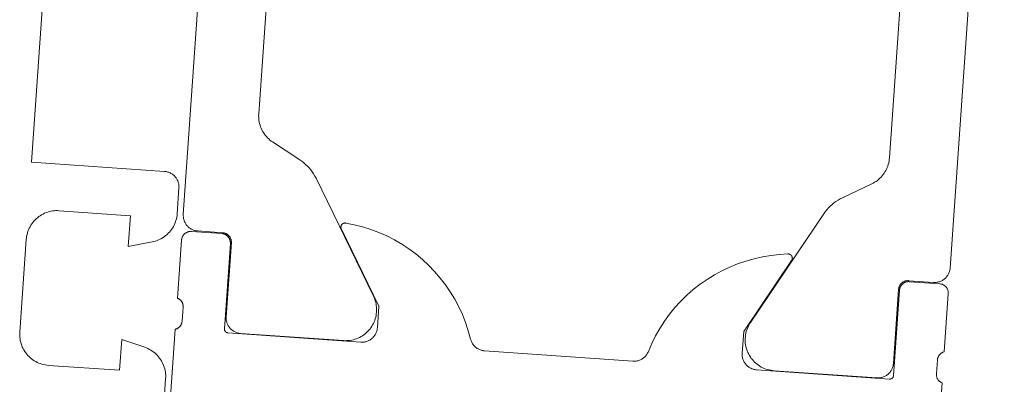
# Model space of a CAD drawing. Header units: metres. Extents: x 63115 to 703450, y -261936 to -53969.
# Tile 55 of 256: x 160232 to 160263, y -143993 to -143981. Entities that reach past the tile are written whole.
import ezdxf

# ---------------------------------------------------------------- set-up
doc = ezdxf.new("R2010")
doc.units = ezdxf.units.M
for name, color, linetype in [('_02Binnenwanden', 2, 'Continuous'), ('_03-PROJECTION', 1, 'Continuous'), ('LAYER98', 7, 'Continuous')]:
    doc.layers.add(name, color=color, linetype=linetype)

# ---------------------------------------------------------------- blocks, each defined once
blk = doc.blocks.new('*U162')
at = {"layer": 'LAYER98', "color": 7, "linetype": 'Continuous', "lineweight": 9}
for points in [[(912.9874588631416, 19.0943346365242), (912.9874588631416, 44.1744127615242)], [(937.7872635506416, 19.0943346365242), (937.7872635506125, 44.1744127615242)], [(915.1866776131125, 40.77011588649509), (915.1866776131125, 22.49887565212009)], [(935.5870682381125, 40.77011588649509), (935.5870682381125, 22.49887565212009)], [(938.4874588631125, 20.43442252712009), (942.7872635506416, 20.43442252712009), (942.7872635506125, 36.47446158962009)], [(915.1866776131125, 22.49887565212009), (915.1886307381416, 22.44589713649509), (915.1925369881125, 22.39316276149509), (915.1993729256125, 22.34067252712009), (915.2091385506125, 22.28867057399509), (915.2218338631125, 22.23715690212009), (915.2374588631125, 22.1863756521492), (915.2550369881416, 22.13657096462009), (915.2755448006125, 22.0877428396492), (915.2989823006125, 22.0398912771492), (915.3243729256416, 21.9935045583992), (915.3517166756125, 21.9485826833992), (915.3819901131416, 21.90512565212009), (915.4151932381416, 21.8633776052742), (915.4493729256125, 21.8233385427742), (915.4864823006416, 21.7852526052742), (915.5255448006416, 21.74936393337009), (915.5655838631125, 21.71518424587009), (915.6085526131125, 21.68344596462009), (915.6524979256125, 21.6539049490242), (915.6974198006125, 21.6268053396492)], [(935.5870682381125, 22.49887565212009), (935.5851151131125, 22.4458971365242), (935.5812088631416, 22.3931627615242), (935.5743729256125, 22.34067252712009), (935.5646073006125, 22.28867057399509), (935.5519119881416, 22.23715690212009), (935.5372635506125, 22.1863756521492), (935.5187088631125, 22.13657096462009), (935.4982010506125, 22.08774283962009), (935.4757401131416, 22.03989127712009), (935.4503494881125, 21.99350455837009), (935.4220291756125, 21.94858268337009), (935.3917557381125, 21.90512565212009), (935.3595291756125, 21.86337760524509), (935.3243729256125, 21.82333854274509), (935.2872635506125, 21.78525260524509), (935.2491776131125, 21.7493639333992), (935.2081619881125, 21.7151842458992), (935.1661698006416, 21.68344596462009), (935.1222244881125, 21.6539049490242), (935.0763260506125, 21.62680533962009)], [(915.6974198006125, 21.6268053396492), (916.6114823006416, 21.11386588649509)], [(935.0763260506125, 21.62680533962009), (934.1622635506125, 21.11386588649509)], [(916.6114823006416, 21.11386588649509), (916.6798416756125, 21.07285026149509), (916.7472244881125, 21.02792838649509), (916.8107010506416, 20.9795885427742), (916.8722244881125, 20.92783073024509), (916.9308182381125, 20.8728990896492), (916.9864823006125, 20.8150377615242), (917.0392166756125, 20.75424674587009), (917.0880448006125, 20.69052604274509), (917.1339432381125, 20.62436393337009), (917.1759354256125, 20.55600455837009)], [(934.1622635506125, 21.11386588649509), (934.0939041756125, 21.0728502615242), (934.0274979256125, 21.0279283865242), (933.9630448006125, 20.97958854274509), (933.9015213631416, 20.92783073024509), (933.8429276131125, 20.8728990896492), (933.7872635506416, 20.81503776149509), (933.7345291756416, 20.75424674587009), (933.6857010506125, 20.69052604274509), (933.6398026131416, 20.6243639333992), (933.5978104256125, 20.5560045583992)], [(917.1759354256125, 20.55600455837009), (919.2901932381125, 16.89438346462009)], [(933.5978104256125, 20.5560045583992), (931.4835526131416, 16.89438346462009)], [(937.9874588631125, 19.9344225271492), (937.9874588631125, 19.9615221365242), (937.9903885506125, 19.98862174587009), (937.9933182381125, 20.01547721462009), (937.9991776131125, 20.0420885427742), (938.0050369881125, 20.06821158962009), (938.0128494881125, 20.09409049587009), (938.0226151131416, 20.1194811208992), (938.0333573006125, 20.14438346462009), (938.0450760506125, 20.1687975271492), (938.0587479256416, 20.19223502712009), (938.0733963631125, 20.2151842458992), (938.0890213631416, 20.23715690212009), (938.1056229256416, 20.25815299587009), (938.1241776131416, 20.27841666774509), (938.1427323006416, 20.29745963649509), (938.1632401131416, 20.31552604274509), (938.1847244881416, 20.33261588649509), (938.2062088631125, 20.34824088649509), (938.2296463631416, 20.36288932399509), (938.2530838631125, 20.37631705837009), (938.2774979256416, 20.38827994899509), (938.3019119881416, 20.3990221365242), (938.3273026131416, 20.40829948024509), (938.3536698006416, 20.41635612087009), (938.3800369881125, 20.42270377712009), (938.4064041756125, 20.4278307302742), (938.4327713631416, 20.4314928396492), (938.4601151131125, 20.4336901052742), (938.4874588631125, 20.43442252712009)], [(937.9874588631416, 19.1033678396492), (937.9874588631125, 19.9344225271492)], [(913.4874588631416, 18.59433463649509), (913.4601151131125, 18.59506705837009), (913.4327713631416, 18.59726432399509), (913.4064041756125, 18.6009264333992), (913.3790604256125, 18.6060533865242), (913.3536698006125, 18.61264518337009), (913.3273026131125, 18.62070182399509), (913.3019119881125, 18.62997916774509), (913.2774979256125, 18.6407213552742), (913.2530838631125, 18.6526842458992), (913.2296463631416, 18.66611198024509), (913.2062088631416, 18.68051627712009), (913.1847244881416, 18.69638541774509), (913.1632401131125, 18.71323112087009), (913.1427323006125, 18.73154166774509), (913.1241776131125, 18.75058463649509), (913.1056229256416, 18.77084830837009), (913.0890213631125, 18.79184440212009), (913.0733963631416, 18.81381705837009), (913.0587479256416, 18.83652213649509), (913.0450760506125, 18.86020377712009), (913.0333573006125, 18.88437369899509), (913.0226151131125, 18.90927604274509), (913.0128494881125, 18.93466666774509), (913.0050369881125, 18.96054557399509), (912.9991776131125, 18.98691276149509), (912.9933182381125, 19.0135240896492), (912.9903885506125, 19.04037955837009), (912.9874588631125, 19.06723502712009), (912.9874588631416, 19.0943346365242)], [(918.1056229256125, 18.97714713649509), (918.1017166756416, 18.98398307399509), (918.0987869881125, 18.9908190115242), (918.0958573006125, 18.99765494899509), (918.0929276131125, 19.00497916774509), (918.0909744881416, 19.01230338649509), (918.0899979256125, 19.01962760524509), (918.0880448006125, 19.02695182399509), (918.0870682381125, 19.03452018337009), (918.0870682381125, 19.04208854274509), (918.0870682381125, 19.04965690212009), (918.0870682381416, 19.05722526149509), (918.0880448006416, 19.06479362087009), (918.0890213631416, 19.07236198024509), (918.0909744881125, 19.07968619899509), (918.0929276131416, 19.08701041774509), (918.0958573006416, 19.0940904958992), (918.0987869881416, 19.10117057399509), (918.1017166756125, 19.1080065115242), (918.1046463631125, 19.1145983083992), (918.1095291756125, 19.12119010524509), (918.1134354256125, 19.1272936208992), (918.1183182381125, 19.13339713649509), (918.1232010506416, 19.13925651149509), (918.1280838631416, 19.14462760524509), (918.1339432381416, 19.14975455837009), (918.1398026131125, 19.15463737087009), (918.1456619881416, 19.15927604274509), (918.1515213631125, 19.16342643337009), (918.1583573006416, 19.16708854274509), (918.1651932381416, 19.17075065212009), (918.1720291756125, 19.17368033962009), (918.1788651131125, 19.17661002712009), (918.1866776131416, 19.1788072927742), (918.1935135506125, 19.18076041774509), (918.2013260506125, 19.1822252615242), (918.2081619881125, 19.1834459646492), (918.2159744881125, 19.18417838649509), (918.2237869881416, 19.1844225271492), (918.2306229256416, 19.18417838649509), (918.2384354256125, 19.18369010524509)], [(918.2384354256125, 19.18369010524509), (918.5128494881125, 19.1490221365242), (918.7853104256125, 19.09921744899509), (919.0548416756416, 19.0342760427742), (919.3194901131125, 18.9544420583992), (919.5802323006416, 18.86044791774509), (919.8351151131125, 18.75180533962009), (920.0831619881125, 18.6294908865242), (920.3243729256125, 18.49350455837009), (920.5577713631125, 18.34433463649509), (920.7823807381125, 18.18246940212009), (920.9972244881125, 18.0083971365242), (921.2032791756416, 17.82285026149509), (921.3976151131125, 17.6260729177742), (921.5812088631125, 17.41904166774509), (921.7530838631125, 17.2020006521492), (921.9132401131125, 16.97568229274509), (922.0597244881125, 16.7410631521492), (922.1935135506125, 16.49838737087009), (922.3136307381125, 16.2488756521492), (922.4190994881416, 15.99326041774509), (922.5108963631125, 15.73202994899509)], [(928.2628494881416, 15.73202994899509), (928.3546463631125, 15.99326041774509), (928.4610916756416, 16.24887565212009), (928.5812088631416, 16.49838737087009), (928.7140213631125, 16.74106315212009), (928.8614823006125, 16.97568229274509), (929.0206619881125, 17.2020006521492), (929.1925369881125, 17.41904166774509), (929.3761307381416, 17.62607291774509), (929.5714432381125, 17.82285026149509), (929.7765213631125, 18.00839713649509), (929.9913651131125, 18.18246940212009), (930.2159744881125, 18.34433463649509), (930.4493729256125, 18.49350455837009), (930.6905838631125, 18.62949088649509), (930.9386307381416, 18.75180533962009), (931.1935135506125, 18.86044791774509), (931.4542557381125, 18.95444205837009), (931.7189041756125, 19.0342760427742), (931.9884354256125, 19.09921744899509), (932.2608963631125, 19.14902213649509), (932.5353104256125, 19.18369010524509)], [(932.5353104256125, 19.18369010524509), (932.5431229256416, 19.18417838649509), (932.5509354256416, 19.1844225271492), (932.5577713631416, 19.18417838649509), (932.5655838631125, 19.18344596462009), (932.5733963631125, 19.18222526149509), (932.5802323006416, 19.18076041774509), (932.5880448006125, 19.17880729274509), (932.5948807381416, 19.17661002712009), (932.6017166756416, 19.1736803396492), (932.6085526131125, 19.17075065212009), (932.6153885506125, 19.16708854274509), (932.6222244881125, 19.16342643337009), (932.6280838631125, 19.15927604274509), (932.6349198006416, 19.15463737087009), (932.6407791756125, 19.14975455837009), (932.6456619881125, 19.1446276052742), (932.6515213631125, 19.13925651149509), (932.6564041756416, 19.1333971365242), (932.6603104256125, 19.1272936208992), (932.6651932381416, 19.1211901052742), (932.6690994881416, 19.11459830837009), (932.6720291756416, 19.1080065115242), (932.6759354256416, 19.10117057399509), (932.6788651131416, 19.09409049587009), (932.6808182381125, 19.08701041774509), (932.6827713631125, 19.0796861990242), (932.6847244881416, 19.0723619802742), (932.6857010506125, 19.06479362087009), (932.6866776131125, 19.0572252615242), (932.6866776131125, 19.0496569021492), (932.6866776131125, 19.0420885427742), (932.6866776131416, 19.03452018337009), (932.6857010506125, 19.02695182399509), (932.6847244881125, 19.0196276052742), (932.6827713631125, 19.01230338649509), (932.6808182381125, 19.0049791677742), (932.6778885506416, 18.99765494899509), (932.6749588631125, 18.9908190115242), (932.6720291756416, 18.98398307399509), (932.6681229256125, 18.97714713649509)], [(937.2872635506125, 18.59433463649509), (937.3136307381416, 18.59506705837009), (937.3409744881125, 18.59726432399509), (937.3683182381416, 18.60092643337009), (937.3946854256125, 18.60605338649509), (937.4210526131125, 18.61264518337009), (937.4464432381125, 18.62070182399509), (937.4718338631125, 18.62997916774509), (937.4972244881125, 18.64072135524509), (937.5216385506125, 18.6526842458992), (937.5450760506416, 18.6661119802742), (937.5675369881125, 18.68051627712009), (937.5899979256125, 18.69638541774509), (937.6105057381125, 18.71323112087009), (937.6310135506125, 18.73154166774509), (937.6495682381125, 18.75058463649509), (937.6681229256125, 18.7708483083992), (937.6847244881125, 18.79184440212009), (937.7013260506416, 18.81381705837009), (937.7149979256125, 18.8365221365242), (937.7286698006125, 18.86020377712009), (937.7403885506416, 18.88437369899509), (937.7511307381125, 18.90927604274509), (937.7608963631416, 18.93466666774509), (937.7687088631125, 18.96054557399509), (937.7755448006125, 18.98691276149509), (937.7804276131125, 19.01352408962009), (937.7843338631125, 19.0403795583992), (937.7862869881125, 19.06723502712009), (937.7872635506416, 19.0943346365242)], [(938.7286698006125, 18.13730338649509), (938.6759354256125, 18.1529283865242), (938.6251541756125, 18.17123893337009), (938.5743729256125, 18.19223502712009), (938.5255448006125, 18.21616080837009), (938.4776932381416, 18.2427721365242), (938.4317948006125, 18.27182487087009), (938.3868729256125, 18.30331901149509), (938.3448807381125, 18.33701041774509), (938.3038651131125, 18.3733873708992), (938.2648026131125, 18.4117174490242), (938.2286698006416, 18.45200065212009), (938.1935135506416, 18.49448112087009), (938.1622635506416, 18.53867057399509), (938.1319901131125, 18.58432487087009), (938.1056229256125, 18.63193229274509), (938.0812088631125, 18.68051627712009), (938.0587479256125, 18.73056510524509), (938.0401932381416, 18.78183463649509), (938.0235916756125, 18.83383658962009), (938.0108963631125, 18.8868151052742), (938.0001541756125, 18.94052604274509), (937.9933182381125, 18.99448112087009), (937.9884354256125, 19.04892448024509), (937.9874588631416, 19.1033678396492)], [(919.4874588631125, 15.88437369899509), (919.4874588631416, 16.5843248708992), (918.1056229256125, 18.97714713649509)], [(932.6681229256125, 18.97714713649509), (931.2872635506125, 16.58432487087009), (931.2872635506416, 15.88437369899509)], [(941.7872635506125, 18.9344225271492), (939.4874588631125, 18.9344225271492), (939.4874588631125, 17.93442252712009), (938.7286698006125, 18.13730338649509)], [(942.7872635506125, 17.93442252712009), (942.7853104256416, 17.9886217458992), (942.7814041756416, 18.0425768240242), (942.7735916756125, 18.09628776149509), (942.7638260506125, 18.14951041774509), (942.7501541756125, 18.20200065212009), (942.7345291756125, 18.25375846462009), (942.7159744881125, 18.3045397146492), (942.6944901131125, 18.35434440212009), (942.6710526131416, 18.4029283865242), (942.6437088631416, 18.45004752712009), (942.6144119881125, 18.4957018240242), (942.5831619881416, 18.53964713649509), (942.5489823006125, 18.58188346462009), (942.5128494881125, 18.62216666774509), (942.4747635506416, 18.6604967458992), (942.4347244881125, 18.69662955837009), (942.3917557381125, 18.7305651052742), (942.3478104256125, 18.76205924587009), (942.3028885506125, 18.79135612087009), (942.2550369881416, 18.81796744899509), (942.2071854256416, 18.84213737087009), (942.1573807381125, 18.86337760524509), (942.1065994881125, 18.8821764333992), (942.0548416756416, 18.89804557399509), (942.0021073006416, 18.91098502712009), (941.9483963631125, 18.92123893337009), (941.8956619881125, 18.9285631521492), (941.8409744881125, 18.9329576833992), (941.7872635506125, 18.9344225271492)], [(912.9874588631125, 18.2645006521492), (912.9874588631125, 18.28061393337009), (912.9884354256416, 18.29697135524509), (912.9913651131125, 18.31284049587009), (912.9942948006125, 18.32895377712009), (912.9982010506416, 18.34457877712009), (913.0030838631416, 18.3602037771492), (913.0079666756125, 18.3753404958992), (913.0148026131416, 18.39047721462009), (913.0216385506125, 18.4048815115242), (913.0304276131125, 18.4190416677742), (913.0382401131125, 18.4327135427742), (913.0480057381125, 18.44589713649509), (913.0587479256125, 18.4585924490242), (913.0694901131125, 18.47079948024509), (913.0802323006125, 18.4822740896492), (913.0929276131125, 18.49301627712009), (913.1056229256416, 18.50327018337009), (913.1183182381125, 18.51279166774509), (913.1319901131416, 18.5215807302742), (913.1466385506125, 18.5293932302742), (913.1612869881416, 18.53671744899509), (913.1759354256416, 18.5430651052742), (913.1915604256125, 18.5486803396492), (913.2071854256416, 18.55356315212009), (913.2228104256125, 18.5574694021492), (913.2384354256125, 18.56039908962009), (913.2550369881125, 18.5625963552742), (913.2706619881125, 18.56406119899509), (913.2872635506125, 18.56430533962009)], [(913.2872635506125, 18.56430533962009), (914.2667557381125, 18.56430533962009)], [(914.2970291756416, 18.59433463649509), (913.4874588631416, 18.59433463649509)], [(914.2667557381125, 18.56430533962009), (914.2833573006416, 18.5640611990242), (914.2989823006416, 18.56259635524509), (914.3155838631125, 18.56039908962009), (914.3312088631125, 18.55746940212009), (914.3468338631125, 18.55356315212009), (914.3624588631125, 18.54868033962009), (914.3780838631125, 18.5430651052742), (914.3927323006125, 18.53671744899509), (914.4073807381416, 18.52939323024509), (914.4220291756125, 18.52158073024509), (914.4357010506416, 18.51279166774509), (914.4483963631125, 18.50327018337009), (914.4610916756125, 18.49301627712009), (914.4728104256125, 18.48227408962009), (914.4845291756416, 18.47079948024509), (914.4952713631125, 18.4585924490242), (914.5060135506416, 18.44589713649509), (914.5148026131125, 18.43271354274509), (914.5235916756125, 18.41904166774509), (914.5323807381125, 18.4048815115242), (914.5392166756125, 18.3904772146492), (914.5460526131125, 18.37534049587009), (914.5509354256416, 18.36020377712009), (914.5558182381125, 18.3445787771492), (914.5597244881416, 18.32895377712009), (914.5626541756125, 18.31284049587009), (914.5655838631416, 18.29697135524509), (914.5665604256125, 18.28061393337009), (914.5665604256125, 18.26450065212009)], [(914.5978104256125, 18.29428580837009), (914.5968338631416, 18.31064323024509), (914.5958573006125, 18.32675651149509), (914.5929276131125, 18.34286979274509), (914.5899979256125, 18.35898307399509), (914.5860916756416, 18.3746080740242), (914.5812088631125, 18.39023307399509), (914.5763260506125, 18.4053697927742), (914.5694901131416, 18.4202623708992), (914.5626541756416, 18.43491080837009), (914.5548416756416, 18.44907096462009), (914.5460526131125, 18.46274283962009), (914.5362869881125, 18.47592643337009), (914.5255448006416, 18.4886217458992), (914.5148026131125, 18.50082877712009), (914.5040604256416, 18.51230338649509), (914.4913651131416, 18.52304557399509), (914.4786698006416, 18.53329948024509), (914.4659744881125, 18.54282096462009), (914.4523026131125, 18.55136588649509), (914.4376541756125, 18.55942252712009), (914.4230057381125, 18.56674674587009), (914.4083573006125, 18.57309440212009), (914.3927323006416, 18.57870963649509), (914.3780838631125, 18.58359244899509), (914.3614823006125, 18.58749869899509), (914.3458573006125, 18.5904283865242), (914.3302323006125, 18.59262565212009), (914.3136307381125, 18.59409049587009), (914.2970291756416, 18.59433463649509)], [(936.1769119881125, 18.29428580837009), (936.1769119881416, 18.31064323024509), (936.1788651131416, 18.32675651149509), (936.1808182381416, 18.34286979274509), (936.1837479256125, 18.35898307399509), (936.1876541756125, 18.37460807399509), (936.1925369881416, 18.39023307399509), (936.1983963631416, 18.40536979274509), (936.2042557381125, 18.4202623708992), (936.2120682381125, 18.43491080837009), (936.2198807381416, 18.44907096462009), (936.2286698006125, 18.46274283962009), (936.2374588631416, 18.47592643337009), (936.2482010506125, 18.48862174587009), (936.2589432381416, 18.50082877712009), (936.2706619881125, 18.51230338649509), (936.2823807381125, 18.5230455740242), (936.2950760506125, 18.53329948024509), (936.3087479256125, 18.5428209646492), (936.3224198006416, 18.55136588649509), (936.3360916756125, 18.55942252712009), (936.3507401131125, 18.56674674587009), (936.3653885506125, 18.57309440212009), (936.3810135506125, 18.57870963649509), (936.3966385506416, 18.5835924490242), (936.4122635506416, 18.58749869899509), (936.4278885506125, 18.59042838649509), (936.4444901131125, 18.59262565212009), (936.4601151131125, 18.59409049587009), (936.4767166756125, 18.5943346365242)], [(936.2071854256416, 18.26450065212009), (936.2071854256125, 18.28061393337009), (936.2091385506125, 18.29697135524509), (936.2110916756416, 18.3128404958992), (936.2140213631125, 18.32895377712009), (936.2179276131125, 18.3445787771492), (936.2228104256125, 18.36020377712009), (936.2286698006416, 18.37534049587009), (936.2345291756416, 18.39047721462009), (936.2423416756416, 18.40488151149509), (936.2501541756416, 18.41904166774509), (936.2589432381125, 18.43271354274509), (936.2677323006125, 18.44589713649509), (936.2784744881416, 18.45859244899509), (936.2892166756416, 18.4707994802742), (936.3009354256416, 18.48227408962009), (936.3126541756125, 18.4930162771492), (936.3253494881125, 18.50327018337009), (936.3390213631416, 18.5127916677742), (936.3526932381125, 18.52158073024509), (936.3663651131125, 18.52939323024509), (936.3810135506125, 18.5367174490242), (936.3956619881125, 18.54306510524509), (936.4112869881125, 18.54868033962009), (936.4269119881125, 18.5535631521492), (936.4425369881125, 18.55746940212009), (936.4581619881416, 18.56039908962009), (936.4747635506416, 18.56259635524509), (936.4903885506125, 18.56406119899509), (936.5069901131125, 18.5643053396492)], [(936.4767166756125, 18.5943346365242), (937.2872635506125, 18.59433463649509)], [(936.5069901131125, 18.5643053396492), (937.4874588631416, 18.56430533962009)], [(937.4874588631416, 18.56430533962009), (937.5030838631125, 18.56406119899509), (937.5196854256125, 18.5625963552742), (937.5353104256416, 18.56039908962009), (937.5519119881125, 18.5574694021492), (937.5675369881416, 18.5535631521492), (937.5831619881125, 18.54868033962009), (937.5978104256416, 18.5430651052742), (937.6134354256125, 18.53671744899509), (937.6271073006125, 18.5293932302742), (937.6417557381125, 18.52158073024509), (937.6554276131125, 18.51279166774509), (937.6681229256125, 18.50327018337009), (937.6808182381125, 18.49301627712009), (937.6935135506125, 18.4822740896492), (937.7052323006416, 18.47079948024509), (937.7159744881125, 18.45859244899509), (937.7257401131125, 18.4458971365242), (937.7355057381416, 18.43271354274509), (937.7442948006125, 18.4190416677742), (937.7521073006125, 18.40488151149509), (937.7589432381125, 18.39047721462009), (937.7657791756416, 18.37534049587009), (937.7716385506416, 18.36020377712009), (937.7765213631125, 18.34457877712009), (937.7804276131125, 18.32895377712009), (937.7833573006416, 18.31284049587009), (937.7853104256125, 18.2969713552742), (937.7862869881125, 18.28061393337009), (937.7872635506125, 18.2645006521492)], [(912.9874588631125, 16.38437369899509), (912.9874588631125, 18.2645006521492)], [(914.5665604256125, 18.26450065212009), (914.5665604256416, 15.50449088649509)], [(914.5968338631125, 15.89438346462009), (914.5978104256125, 18.29428580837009)], [(936.1769119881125, 15.89438346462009), (936.1769119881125, 18.29428580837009)], [(936.2071854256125, 15.50449088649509), (936.2071854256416, 18.26450065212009)], [(937.7872635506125, 18.2645006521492), (937.7872635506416, 16.38437369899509)], [(942.7872635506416, 14.93442252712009), (942.7872635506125, 17.93442252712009)], [(919.2901932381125, 16.89438346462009), (919.3155838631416, 16.84726432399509), (919.3390213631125, 16.79868033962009), (919.3595291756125, 16.74911979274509), (919.3771073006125, 16.69833854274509), (919.3917557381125, 16.6468248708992), (919.4034744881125, 16.59433463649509), (919.4132401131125, 16.54160026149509), (919.4200760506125, 16.48837760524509), (919.4230057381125, 16.43466666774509), (919.4239823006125, 16.38095573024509), (919.4220291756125, 16.3272447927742), (919.4171463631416, 16.27377799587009), (919.4093338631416, 16.22079948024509), (919.3985916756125, 16.16806510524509), (919.3849198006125, 16.11630729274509), (919.3683182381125, 16.0650377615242), (919.3487869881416, 16.01474479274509), (919.3273026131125, 15.96567252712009), (919.3028885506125, 15.91782096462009), (919.2765213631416, 15.8714342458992), (919.2472244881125, 15.82626823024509), (919.2149979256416, 15.78305533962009), (919.1817948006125, 15.74130729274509), (919.1456619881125, 15.70175651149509), (919.1065994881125, 15.6639147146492), (919.0665604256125, 15.6282701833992), (919.0245682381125, 15.59506705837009), (918.9806229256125, 15.56381705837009), (918.9357010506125, 15.53525260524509), (918.8888260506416, 15.50888541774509), (918.8409744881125, 15.48520377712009), (918.7911698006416, 15.46420768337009), (918.7403885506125, 15.44589713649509), (918.6896073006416, 15.43027213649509), (918.6368729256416, 15.41733268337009), (918.5841385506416, 15.40732291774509), (918.5314041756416, 15.4002428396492), (918.4776932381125, 15.39584830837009), (918.4239823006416, 15.3943834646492)], [(931.4835526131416, 16.89438346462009), (931.4581619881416, 16.84726432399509), (931.4357010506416, 16.79868033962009), (931.4151932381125, 16.74911979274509), (931.3976151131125, 16.69833854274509), (931.3819901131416, 16.64682487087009), (931.3702713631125, 16.5943346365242), (931.3605057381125, 16.54160026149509), (931.3546463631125, 16.4883776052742), (931.3507401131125, 16.43466666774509), (931.3497635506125, 16.3809557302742), (931.3526932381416, 16.3272447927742), (931.3575760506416, 16.2737779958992), (931.3653885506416, 16.22079948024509), (931.3761307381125, 16.1680651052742), (931.3898026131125, 16.1163072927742), (931.4054276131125, 16.06503776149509), (931.4249588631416, 16.01474479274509), (931.4464432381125, 15.96567252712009), (931.4708573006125, 15.91782096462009), (931.4972244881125, 15.87143424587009), (931.5265213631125, 15.82626823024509), (931.5587479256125, 15.7830553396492), (931.5929276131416, 15.74130729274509), (931.6290604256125, 15.70175651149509), (931.6671463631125, 15.66391471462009), (931.7071854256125, 15.62827018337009), (931.7491776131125, 15.59506705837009), (931.7931229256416, 15.56381705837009), (931.8380448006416, 15.5352526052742), (931.8849198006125, 15.50888541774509), (931.9337479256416, 15.4852037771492), (931.9825760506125, 15.46420768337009), (932.0333573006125, 15.44589713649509), (932.0851151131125, 15.43027213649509), (932.1368729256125, 15.41733268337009), (932.1896073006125, 15.40732291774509), (932.2423416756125, 15.40024283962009), (932.2960526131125, 15.39584830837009), (932.3497635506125, 15.39438346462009)], [(913.1866776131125, 16.11118033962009), (913.1866776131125, 16.12631705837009), (913.1857010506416, 16.14145377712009), (913.1837479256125, 16.15659049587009), (913.1817948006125, 16.17148307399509), (913.1778885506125, 16.18637565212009), (913.1739823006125, 16.20077994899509), (913.1690994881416, 16.21518424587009), (913.1632401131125, 16.22910026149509), (913.1573807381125, 16.24301627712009), (913.1495682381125, 16.25619987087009), (913.1417557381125, 16.26913932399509), (913.1329666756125, 16.28159049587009), (913.1241776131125, 16.29355338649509), (913.1144119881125, 16.30502799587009), (913.1036698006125, 16.3160143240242), (913.0919510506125, 16.32626823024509), (913.0802323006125, 16.33603385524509), (913.0685135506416, 16.34506705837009), (913.0558182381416, 16.35336783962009), (913.0431229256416, 16.3611803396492), (913.0294510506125, 16.36801627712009), (913.0157791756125, 16.37436393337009), (913.0011307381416, 16.3797350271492), (912.9874588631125, 16.38437369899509)], [(937.7872635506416, 16.38437369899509), (937.7726151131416, 16.3797350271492), (937.7579666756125, 16.37436393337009), (937.7442948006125, 16.36801627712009), (937.7315994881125, 16.36118033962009), (937.7179276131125, 16.35336783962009), (937.7052323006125, 16.34506705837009), (937.6935135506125, 16.33603385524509), (937.6817948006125, 16.32626823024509), (937.6700760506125, 16.31601432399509), (937.6603104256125, 16.3050279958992), (937.6505448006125, 16.2935533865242), (937.6407791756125, 16.28159049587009), (937.6319901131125, 16.2691393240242), (937.6241776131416, 16.2561998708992), (937.6173416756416, 16.24301627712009), (937.6105057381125, 16.22910026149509), (937.6046463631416, 16.21518424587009), (937.5997635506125, 16.20077994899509), (937.5958573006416, 16.1863756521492), (937.5919510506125, 16.1714830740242), (937.5899979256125, 16.15659049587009), (937.5880448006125, 16.14145377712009), (937.5870682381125, 16.12631705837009), (937.5870682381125, 16.1111803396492)], [(913.1866776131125, 15.65756705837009), (913.1866776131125, 16.11118033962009)], [(915.0968338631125, 15.3943834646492), (915.0694901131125, 15.39511588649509), (915.0431229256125, 15.3973131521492), (915.0157791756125, 15.40097526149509), (914.9894119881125, 15.40610221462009), (914.9630448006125, 15.41269401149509), (914.9376541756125, 15.4205065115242), (914.9122635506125, 15.43002799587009), (914.8868729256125, 15.44052604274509), (914.8624588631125, 15.45273307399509), (914.8390213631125, 15.46591666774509), (914.8165604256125, 15.48056510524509), (914.7940994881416, 15.4964342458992), (914.7735916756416, 15.5132799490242), (914.7530838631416, 15.53134635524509), (914.7335526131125, 15.55063346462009), (914.7159744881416, 15.5706529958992), (914.6993729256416, 15.59189323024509), (914.6827713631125, 15.61386588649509), (914.6681229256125, 15.6365709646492), (914.6554276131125, 15.66025260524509), (914.6427323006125, 15.68442252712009), (914.6329666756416, 15.70932487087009), (914.6232010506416, 15.73471549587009), (914.6153885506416, 15.7605944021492), (914.6085526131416, 15.78696158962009), (914.6036698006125, 15.8135729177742), (914.5997635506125, 15.84042838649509), (914.5978104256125, 15.8675279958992), (914.5968338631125, 15.89438346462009)], [(918.9874588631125, 15.38437369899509), (919.0138260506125, 15.3851061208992), (919.0411698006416, 15.38730338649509), (919.0675369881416, 15.39096549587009), (919.0948807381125, 15.39609244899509), (919.1212479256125, 15.40268424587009), (919.1466385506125, 15.4104967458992), (919.1720291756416, 15.4200182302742), (919.1974198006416, 15.43051627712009), (919.2208573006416, 15.44272330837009), (919.2442948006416, 15.45590690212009), (919.2677323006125, 15.47055533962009), (919.2892166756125, 15.48642448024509), (919.3107010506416, 15.50327018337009), (919.3312088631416, 15.5213365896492), (919.3497635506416, 15.5406236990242), (919.3683182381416, 15.56064323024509), (919.3849198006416, 15.5818834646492), (919.4005448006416, 15.6038561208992), (919.4151932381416, 15.62656119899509), (919.4288651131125, 15.6502428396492), (919.4405838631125, 15.6744127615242), (919.4513260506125, 15.69931510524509), (919.4610916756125, 15.72470573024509), (919.4689041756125, 15.7505846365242), (919.4757401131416, 15.77695182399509), (919.4806229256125, 15.80356315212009), (919.4845291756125, 15.83041862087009), (919.4864823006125, 15.8572740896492), (919.4874588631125, 15.88437369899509)], [(931.2872635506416, 15.88437369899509), (931.2872635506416, 15.8572740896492), (931.2901932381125, 15.83041862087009), (931.2931229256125, 15.80356315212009), (931.2989823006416, 15.77695182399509), (931.3048416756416, 15.7505846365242), (931.3136307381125, 15.72470573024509), (931.3224198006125, 15.69931510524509), (931.3331619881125, 15.6744127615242), (931.3448807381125, 15.65024283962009), (931.3585526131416, 15.62656119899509), (931.3732010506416, 15.60385612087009), (931.3888260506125, 15.58188346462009), (931.4064041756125, 15.56064323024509), (931.4239823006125, 15.54062369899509), (931.4435135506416, 15.52133658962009), (931.4630448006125, 15.5032701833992), (931.4845291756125, 15.48642448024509), (931.5060135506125, 15.47055533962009), (931.5294510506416, 15.45590690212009), (931.5528885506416, 15.44272330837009), (931.5773026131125, 15.43051627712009), (931.6017166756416, 15.42001823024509), (931.6271073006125, 15.41049674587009), (931.6534744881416, 15.40268424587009), (931.6798416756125, 15.39609244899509), (931.7062088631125, 15.39096549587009), (931.7325760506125, 15.3873033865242), (931.7599198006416, 15.38510612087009), (931.7872635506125, 15.38437369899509)], [(935.6769119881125, 15.39438346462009), (935.7042557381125, 15.3951158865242), (935.7306229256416, 15.39731315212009), (935.7579666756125, 15.4009752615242), (935.7843338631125, 15.40610221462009), (935.8107010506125, 15.41269401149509), (935.8370682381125, 15.4205065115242), (935.8624588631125, 15.4300279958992), (935.8868729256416, 15.44052604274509), (935.9112869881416, 15.45273307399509), (935.9347244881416, 15.46591666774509), (935.9571854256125, 15.4805651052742), (935.9796463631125, 15.4964342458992), (936.0011307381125, 15.5132799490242), (936.0206619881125, 15.53134635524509), (936.0401932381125, 15.55063346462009), (936.0577713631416, 15.57065299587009), (936.0753494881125, 15.59189323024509), (936.0909744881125, 15.6138658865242), (936.1056229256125, 15.63657096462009), (936.1183182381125, 15.6602526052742), (936.1310135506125, 15.6844225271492), (936.1417557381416, 15.70932487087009), (936.1505448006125, 15.73471549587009), (936.1583573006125, 15.7605944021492), (936.1651932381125, 15.78696158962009), (936.1700760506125, 15.81357291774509), (936.1739823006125, 15.84042838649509), (936.1759354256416, 15.86752799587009), (936.1769119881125, 15.89438346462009)], [(937.5870682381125, 16.1111803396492), (937.5870682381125, 15.6575670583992)], [(912.9874588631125, 15.3843736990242), (913.0011307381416, 15.38901237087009), (913.0157791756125, 15.3946276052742), (913.0294510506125, 15.40073112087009), (913.0431229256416, 15.4078111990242), (913.0558182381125, 15.41537955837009), (913.0685135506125, 15.4236803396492), (913.0802323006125, 15.43271354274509), (913.0919510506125, 15.44247916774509), (913.1036698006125, 15.45273307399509), (913.1144119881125, 15.46371940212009), (913.1241776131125, 15.4751940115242), (913.1329666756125, 15.48715690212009), (913.1417557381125, 15.49960807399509), (913.1495682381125, 15.51254752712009), (913.1573807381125, 15.5259752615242), (913.1632401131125, 15.53964713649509), (913.1690994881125, 15.55356315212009), (913.1739823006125, 15.5679674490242), (913.1778885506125, 15.58261588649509), (913.1817948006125, 15.5972643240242), (913.1837479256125, 15.6121569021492), (913.1857010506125, 15.62729362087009), (913.1866776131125, 15.6424303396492), (913.1866776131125, 15.65756705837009)], [(922.5108963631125, 15.73202994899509), (922.5196854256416, 15.70615104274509), (922.5304276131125, 15.68076041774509), (922.5421463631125, 15.65610221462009), (922.5558182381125, 15.6321764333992), (922.5694901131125, 15.60873893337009), (922.5851151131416, 15.58627799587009), (922.6026932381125, 15.56479362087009), (922.6202713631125, 15.54428580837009), (922.6398026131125, 15.5245104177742), (922.6603104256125, 15.50619987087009), (922.6808182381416, 15.48886588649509), (922.7032791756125, 15.47275260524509), (922.7267166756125, 15.4576158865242), (922.7501541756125, 15.44418815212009), (922.7745682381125, 15.43173698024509), (922.7999588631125, 15.42075065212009), (922.8253494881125, 15.41122916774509), (922.8517166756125, 15.40317252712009), (922.8780838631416, 15.39633658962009), (922.9054276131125, 15.39120963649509), (922.9327713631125, 15.38754752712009), (922.9591385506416, 15.38510612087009), (922.9874588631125, 15.38437369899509)], [(927.7872635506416, 15.3843736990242), (927.8146073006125, 15.38510612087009), (927.8419510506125, 15.38754752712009), (927.8692948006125, 15.3912096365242), (927.8956619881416, 15.39633658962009), (927.9220291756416, 15.40317252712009), (927.9483963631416, 15.41122916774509), (927.9737869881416, 15.4207506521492), (927.9991776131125, 15.43173698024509), (928.0235916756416, 15.44418815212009), (928.0480057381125, 15.45761588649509), (928.0704666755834, 15.47275260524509), (928.0929276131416, 15.4888658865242), (928.1144119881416, 15.50619987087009), (928.1339432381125, 15.52451041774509), (928.1534744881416, 15.54428580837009), (928.1710526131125, 15.5647936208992), (928.1886307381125, 15.5862779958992), (928.2042557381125, 15.60873893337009), (928.2189041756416, 15.63217643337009), (928.2315994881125, 15.65610221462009), (928.2433182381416, 15.6807604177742), (928.2540604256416, 15.7061510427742), (928.2628494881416, 15.73202994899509)], [(937.5870682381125, 15.6575670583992), (937.5870682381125, 15.6424303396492), (937.5880448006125, 15.62729362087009), (937.5899979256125, 15.61215690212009), (937.5919510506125, 15.59726432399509), (937.5958573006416, 15.58261588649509), (937.5997635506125, 15.5679674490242), (937.6046463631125, 15.55356315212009), (937.6105057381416, 15.5396471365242), (937.6173416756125, 15.52597526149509), (937.6241776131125, 15.51254752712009), (937.6319901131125, 15.49960807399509), (937.6407791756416, 15.4871569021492), (937.6505448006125, 15.47519401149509), (937.6603104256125, 15.46371940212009), (937.6700760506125, 15.45273307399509), (937.6817948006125, 15.4424791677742), (937.6935135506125, 15.43271354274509), (937.7052323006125, 15.42368033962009), (937.7179276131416, 15.4153795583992), (937.7315994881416, 15.40781119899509), (937.7442948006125, 15.40073112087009), (937.7579666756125, 15.3946276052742), (937.7726151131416, 15.38901237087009), (937.7872635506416, 15.3843736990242)], [(912.9874588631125, 12.09091666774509), (912.9874588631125, 15.3843736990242)], [(914.5665604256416, 15.50449088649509), (914.5675369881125, 15.49789908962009), (914.5675369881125, 15.49155143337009), (914.5685135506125, 15.4849596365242), (914.5694901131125, 15.4786119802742), (914.5714432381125, 15.47226432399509), (914.5733963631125, 15.46616080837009), (914.5753494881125, 15.4600572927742), (914.5782791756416, 15.4539537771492), (914.5812088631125, 15.4480944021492), (914.5841385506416, 15.44247916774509), (914.5880448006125, 15.4371080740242), (914.5909744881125, 15.43173698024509), (914.5958573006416, 15.42685416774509), (914.5997635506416, 15.42197135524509), (914.6046463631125, 15.41733268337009), (914.6095291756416, 15.41293815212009), (914.6144119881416, 15.40878776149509), (914.6192948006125, 15.40512565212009), (914.6251541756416, 15.40170768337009), (914.6310135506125, 15.39828971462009), (914.6368729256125, 15.39560416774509), (914.6427323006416, 15.39291862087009), (914.6485916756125, 15.3907213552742), (914.6544510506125, 15.3887682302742), (914.6612869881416, 15.3873033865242), (914.6671463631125, 15.38608268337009), (914.6739823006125, 15.38510612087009), (914.6808182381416, 15.3846178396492), (914.6866776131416, 15.38437369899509)], [(914.6866776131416, 15.38437369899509), (918.9874588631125, 15.38437369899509)], [(918.4239823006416, 15.3943834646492), (915.0968338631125, 15.3943834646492)], [(922.9874588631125, 15.38437369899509), (927.7872635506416, 15.3843736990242)], [(931.7872635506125, 15.38437369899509), (936.0870682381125, 15.3843736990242)], [(932.3497635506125, 15.39438346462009), (935.6769119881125, 15.39438346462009)], [(936.0870682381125, 15.3843736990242), (936.0939041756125, 15.38461783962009), (936.0997635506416, 15.38510612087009), (936.1065994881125, 15.3860826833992), (936.1124588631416, 15.3873033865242), (936.1192948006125, 15.38876823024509), (936.1251541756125, 15.39072135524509), (936.1310135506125, 15.39291862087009), (936.1378494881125, 15.39560416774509), (936.1437088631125, 15.39828971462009), (936.1485916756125, 15.4017076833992), (936.1544510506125, 15.40512565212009), (936.1593338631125, 15.40878776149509), (936.1651932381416, 15.41293815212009), (936.1690994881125, 15.4173326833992), (936.1739823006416, 15.42197135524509), (936.1788651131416, 15.42685416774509), (936.1827713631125, 15.4317369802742), (936.1866776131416, 15.43710807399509), (936.1896073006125, 15.44247916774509), (936.1935135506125, 15.4480944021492), (936.1954666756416, 15.45395377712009), (936.1983963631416, 15.46005729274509), (936.2003494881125, 15.46616080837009), (936.2023026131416, 15.4722643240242), (936.2042557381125, 15.47861198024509), (936.2052323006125, 15.4849596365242), (936.2062088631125, 15.49155143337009), (936.2071854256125, 15.49789908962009), (936.2071854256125, 15.50449088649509)], [(937.7872635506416, 15.3843736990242), (937.7872635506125, 1.384373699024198)], [(938.7286698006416, 14.73154166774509), (939.4874588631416, 14.93442252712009), (939.4874588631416, 13.93442252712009), (941.7872635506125, 13.93442252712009)], [(941.7872635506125, 13.93442252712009), (941.8409744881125, 13.9358873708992), (941.8956619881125, 13.9402819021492), (941.9483963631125, 13.9476061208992), (942.0021073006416, 13.95786002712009), (942.0548416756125, 13.97104362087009), (942.1065994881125, 13.98691276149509), (942.1573807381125, 14.0054674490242), (942.2071854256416, 14.02695182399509), (942.2550369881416, 14.05087760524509), (942.3028885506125, 14.07773307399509), (942.3478104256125, 14.10678580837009), (942.3917557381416, 14.1382799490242), (942.4347244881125, 14.17221549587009), (942.4747635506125, 14.20859244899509), (942.5128494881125, 14.24667838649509), (942.5489823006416, 14.28720573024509), (942.5831619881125, 14.32919791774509), (942.6144119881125, 14.37338737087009), (942.6437088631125, 14.41904166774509), (942.6710526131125, 14.46616080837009), (942.6944901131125, 14.51450065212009), (942.7159744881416, 14.56430533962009), (942.7345291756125, 14.61508658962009), (942.7501541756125, 14.66684440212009), (942.7638260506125, 14.71957877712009), (942.7735916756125, 14.77280143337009), (942.7814041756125, 14.8262682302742), (942.7853104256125, 14.88022330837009), (942.7872635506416, 14.93442252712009)], [(937.9874588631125, 13.76547721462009), (937.9884354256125, 13.8201647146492), (937.9933182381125, 13.87460807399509), (938.0001541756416, 13.92856315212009), (938.0108963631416, 13.9820299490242), (938.0235916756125, 14.0350084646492), (938.0401932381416, 14.0872545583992), (938.0587479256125, 14.13827994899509), (938.0812088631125, 14.18832877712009), (938.1056229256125, 14.23715690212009), (938.1319901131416, 14.2845201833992), (938.1622635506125, 14.3304186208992), (938.1935135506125, 14.37460807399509), (938.2286698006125, 14.4168444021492), (938.2648026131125, 14.45737174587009), (938.3038651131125, 14.49570182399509), (938.3448807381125, 14.53183463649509), (938.3868729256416, 14.56577018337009), (938.4317948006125, 14.59726432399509), (938.4776932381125, 14.6263170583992), (938.5255448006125, 14.65268424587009), (938.5743729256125, 14.6766100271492), (938.6251541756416, 14.69785026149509), (938.6759354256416, 14.71616080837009), (938.7286698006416, 14.73154166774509)], [(937.9874588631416, 12.93442252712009), (937.9874588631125, 13.76547721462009)]]:
    blk.add_lwpolyline(points, dxfattribs=at)
blk = doc.blocks.new('pui_02')
at = {"layer": '_03-PROJECTION', "xscale": -1, "rotation": 355.9999999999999}
blk.add_blockref('*U162', (-928.1943793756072, -2813.028076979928), dxfattribs=at)

msp = doc.modelspace()

# ---------------------------------------------------------------- block references
at = {"layer": '_02Binnenwanden'}
msp.add_blockref('pui_02', (162099.3689603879, -141258.610109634), dxfattribs=at)

doc.saveas('drawing.dxf')
